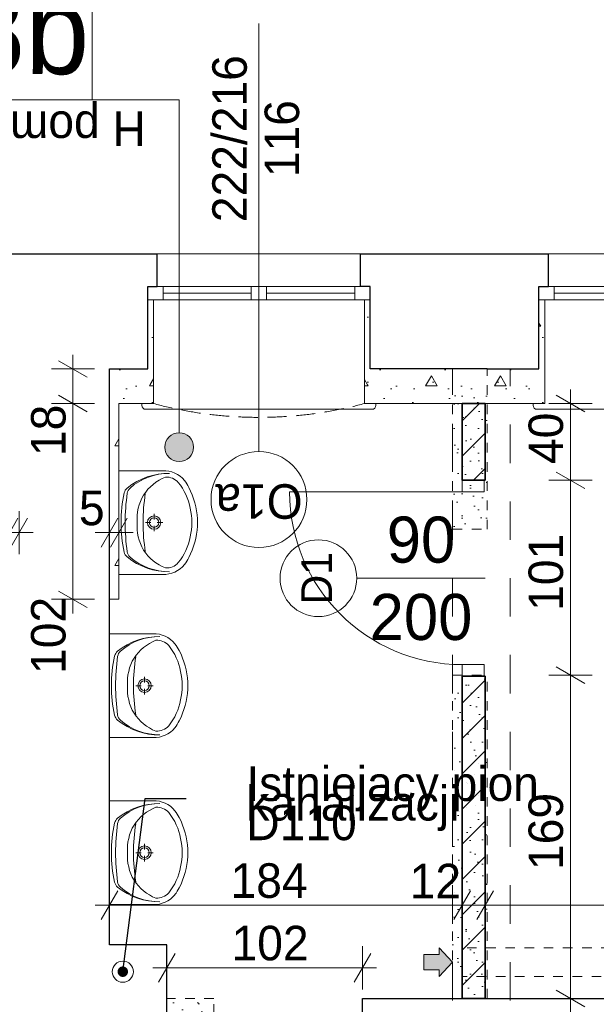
# Model space of a CAD drawing. Extents: x -145259 to -66341, y -2316 to 227384.
# Tile 28 of 141: x -93736 to -90729, y 57574 to 62704. Entities that reach past the tile are written whole.
import ezdxf

# ---------------------------------------------------------------- set-up
doc = ezdxf.new("R2010")
doc.units = 0
doc.header["$MEASUREMENT"] = 0
for name, pattern in [('Hidden Line', [100, 50, -50]), ('Krawędzie ukryte', [150, 100, -50]), ('Przerywana', [400, 200, -200])]:
    doc.linetypes.add(name, pattern=pattern)
for name, color, linetype, lineweight in [('Arch drzwi_Nr_Pióra__5', 7, 'Continuous', 13), ('Arch ocieplenie_Nr_Pióra__21', 7, 'Continuous', 13), ('Arch opisy okien_Nr_Pióra__21', 7, 'Continuous', 13), ('Arch opisy okien_Nr_Pióra__5', 7, 'Continuous', 13), ('Arch opisy_Nr_Pióra__1', 7, 'Continuous', 25), ('Arch opisy_Nr_Pióra__21', 7, 'Continuous', 13), ('Arch wymiary_Nr_Pióra__21', 7, 'Continuous', 13), ('Arch wymiary_Nr_Pióra__5', 7, 'Continuous', 13), ('Arch zmurowania_Nr_Pióra__21', 7, 'Continuous', 13), ('Arch zmurowania_Nr_Pióra__27', 7, 'Continuous', 35), ('Drzwi ArchiCAD_Nr_Pióra__27', 7, 'Continuous', 35), ('Drzwi ArchiCAD_Nr_Pióra__5', 7, 'Continuous', 13), ('Inwent kominy_Nr_Pióra__21', 7, 'Continuous', 13), ('INWENT OPISY_Nr_Pióra__21', 7, 'Continuous', 13), ('INWENT STROPY_Nr_Pióra__21', 7, 'Continuous', 13), ('INWENT wyposarzenie_Nr_Pióra__21', 7, 'Continuous', 13), ('INWENT. OKNA_Nr_Pióra__21', 7, 'Continuous', 13), ('INWENT.ŚCIANY_Nr_Pióra__1', 7, 'Continuous', 25), ('INWENT.ŚCIANY_Nr_Pióra__21', 7, 'Continuous', 13)]:
    doc.layers.add(name, color=color, linetype=linetype, lineweight=lineweight)
for name, color, linetype in [('Arch ocieplenie', 7, 'Continuous'), ('Arch opisy', 7, 'Continuous'), ('Arch wymiary', 7, 'Continuous'), ('Arch zmurowania', 7, 'Continuous'), ('Drzwi ArchiCAD', 7, 'Continuous'), ('INWENT wyposarzenie', 7, 'Continuous')]:
    doc.layers.add(name, color=color, linetype=linetype)
for name, color, linetype, lineweight, true_color in [('Arch wyburzenia_Nr_Pióra__2', 7, 'Continuous', 13, 0x7f7f7f), ('INWENT kanalizacja_Nr_Pióra__118', 7, 'Continuous', 13, 0x573938), ('INWENT.ŚCIANY_Nr_Pióra__2', 7, 'Continuous', 13, 0x7f7f7f)]:
    doc.layers.add(name, color=color, linetype=linetype, lineweight=lineweight, true_color=true_color)
doc.styles.add('GENERATED_STYLE_1', font='txt')
doc.styles.add('GENERATED_STYLE_4', font='txt')
doc.styles.add('GENERATED_STYLE_5', font='txt')
doc.styles.add('GENERATED_STYLE_7', font='txt')
doc.styles.add('GENERATED_STYLE_8', font='txt')
doc.dimstyles.new('GENERATED_STYLE__1', dxfattribs={"dimtxt": 179.999995, "dimasz": 114, "dimexe": 0.18, "dimexo": 0, "dimgap": 0.09, "dimtad": 1, "dimdec": 0, "dimlfac": 0.1, "dimzin": 0, "dimdsep": 46, "dimtxsty": 'GENERATED_STYLE_1', "dimblk": 'ARROWHEAD_2', "dimblk1": 'ARROWHEAD_2', "dimblk2": 'ARROWHEAD_2', "dimcen": 0.09, "dimclrd": 7, "dimclre": 7, "dimclrt": 7, "dimazin": 0, "dimtfac": 1, "dimtdec": 4, "dimtmove": 0, "dimatfit": 3, "dimfxl": 0, "dimtolj": 1, "dimtzin": 0, "dimarcsym": 0})
doc.dimstyles.new('GENERATED_STYLE__2', dxfattribs={"dimtxt": 179.999995, "dimasz": 114, "dimexe": 0.18, "dimexo": 0, "dimgap": 0.09, "dimtad": 1, "dimtih": 1, "dimtoh": 1, "dimdec": 0, "dimlfac": 0.1, "dimzin": 0, "dimdsep": 46, "dimtxsty": 'GENERATED_STYLE_1', "dimblk": 'ARROWHEAD_2', "dimblk1": 'ARROWHEAD_2', "dimblk2": 'ARROWHEAD_2', "dimcen": 0.09, "dimclrd": 7, "dimclre": 7, "dimclrt": 7, "dimazin": 0, "dimtfac": 1, "dimtdec": 4, "dimtmove": 0, "dimatfit": 3, "dimfxl": 0, "dimtolj": 1, "dimtzin": 0, "dimarcsym": 0})
doc.dimstyles.new('GENERATED_STYLE__9', dxfattribs={"dimtxt": 0.18, "dimasz": 109.44, "dimexe": 0.18, "dimexo": 0.0625, "dimgap": 0.09, "dimtad": 0, "dimtih": 1, "dimtoh": 1, "dimdec": 4, "dimzin": 0, "dimdsep": 46, "dimcen": 0.09, "dimadec": 0, "dimazin": 0, "dimtfac": 1, "dimtdec": 4, "dimtmove": 0, "dimatfit": 3, "dimldrblk": 'ARROWHEAD_11', "dimfxl": 0, "dimtolj": 1, "dimtzin": 0, "dimarcsym": 0})
pattern_1 = [(45, (0, 200), (-63.63961, 63.63961), [0, -60, 0, -90]), (110, (200, 200), (84.572336, 30.78181), [0, -44, 0, -76])]
pattern_2 = [(45, (0, 0), (-91.92388, 91.92388), [])]
pattern_3 = [(0, (0, 0), (0, 623.5383), [60, -300]), (0, (180, 311.8), (0, 623.5383), [60, -300]), (60, (0, 0), (-540, 311.769), [60, -300]), (60, (360, 0), (-540, 311.769), [60, -300]), (120, (60, 0), (540, 311.769), [60, -300]), (120, (420, 0), (540, 311.769), [60, -300]), (0, (0, 60), (0, 120), [0, -120, 0, -180]), (45, (60, 60), (-84.85282, 84.85282), [0, -90, 0, -150])]

# ---------------------------------------------------------------- blocks, each defined once
blk = doc.blocks.new('D1 Drzwi proste 14_4')
at = {"layer": 'Drzwi ArchiCAD_Nr_Pióra__27', "linetype": 'Continuous'}
for p, q in [((-510, 0), (-510, -115)), ((510, 0), (510, -115))]:
    blk.add_line(p, q, dxfattribs=at)
at = {"layer": 'Drzwi ArchiCAD_Nr_Pióra__5', "linetype": 'Continuous'}
for p, q in [((450, 0), (450, 900)), ((-450, 0), (-510, 0)), ((-510, 0), (-510, -115)), ((-450, -115), (-450, 0)), ((510, 0), (450, 0)), ((450, 0), (450, -115)), ((510, -115), (510, 0)), ((-510, -115), (-450, -115)), ((450, -115), (510, -115))]:
    blk.add_line(p, q, dxfattribs=at)
blk.add_arc((450, 0), 900, 90, 180, dxfattribs=at)
blk = doc.blocks.new('Ściana_40', base_point=(-91308.7, 60703.6))
at = {"layer": 'Arch zmurowania_Nr_Pióra__21', "linetype": 'Continuous'}
h = blk.add_hatch(dxfattribs=at)
h.set_pattern_fill('Common_Brick', color=256, style=0, pattern_type=2)
h.set_pattern_definition(pattern_2)
h.paths.add_polyline_path([(-91428.7, 60703.6), (-91428.7, 60303.6), (-91313.7, 60303.6), (-91308.7, 60303.6), (-91308.7, 60703.6)], flags=0)
h = blk.add_hatch(dxfattribs=at)
h.set_pattern_fill('Common_Brick', color=256, style=0, pattern_type=2)
h.set_pattern_definition(pattern_2)
h.paths.add_polyline_path([(-91428.7, 57603.6), (-91308.7, 57603.6), (-91308.7, 59283.6), (-91313.7, 59283.6), (-91428.7, 59283.6)], flags=0)
at = {"layer": 'Arch zmurowania_Nr_Pióra__27', "linetype": 'Continuous'}
for p, q in [((-91428.7, 60703.6), (-91428.7, 60303.6)), ((-91308.7, 60703.6), (-91428.7, 60703.6)), ((-91308.7, 60303.6), (-91308.7, 60703.6)), ((-91428.7, 60303.6), (-91313.7, 60303.6)), ((-91313.7, 60303.6), (-91308.7, 60303.6)), ((-91428.7, 59283.6), (-91313.7, 59283.6)), ((-91428.7, 59283.6), (-91428.7, 57603.6)), ((-91313.7, 59283.6), (-91308.7, 59283.6)), ((-91308.7, 57603.6), (-91308.7, 59283.6)), ((-91428.7, 57603.6), (-91308.7, 57603.6))]:
    blk.add_line(p, q, dxfattribs=at)
at = {"layer": 'Drzwi ArchiCAD', "color": 8, "linetype": 'Continuous', "lineweight": 13, "true_color": 0x7f7f7f, "zscale": 1000, "rotation": 90}
blk.add_blockref('D1 Drzwi proste 14_4', (-91428.7, 59793.6), dxfattribs=at)
blk = doc.blocks.new('Ściana_42', base_point=(-93268.7, 60883.6))
at = {"layer": 'Arch ocieplenie_Nr_Pióra__21', "linetype": 'Continuous'}
h = blk.add_hatch(dxfattribs=at)
h.set_pattern_fill('Structural_Concrete', color=256, style=0, pattern_type=2)
h.set_pattern_definition(pattern_3)
h.paths.add_polyline_path([(-93268.7, 60883.6), (-93268.7, 59683.6), (-93218.7, 59683.6), (-93218.7, 60703.6)], flags=0)
for p, q in [((-93268.7, 60883.6), (-93268.7, 59683.6)), ((-93218.7, 59683.6), (-93218.7, 60703.6)), ((-93268.7, 59683.6), (-93218.7, 59683.6))]:
    blk.add_line(p, q, dxfattribs=at)
blk = doc.blocks.new('Ściana_43', base_point=(-93068.7, 60883.6))
at = {"layer": 'Arch ocieplenie_Nr_Pióra__21', "linetype": 'Continuous'}
h = blk.add_hatch(dxfattribs=at)
h.set_pattern_fill('Structural_Concrete', color=256, style=0, pattern_type=2)
h.set_pattern_definition(pattern_3)
h.paths.add_polyline_path([(-93038.7, 60703.6), (-93038.7, 61243.6), (-93068.7, 61243.6), (-93068.7, 60883.6)], flags=0)
for p, q in [((-93038.7, 61243.6), (-93068.7, 61243.6)), ((-93068.7, 61243.6), (-93068.7, 60883.6)), ((-93038.7, 60703.6), (-93038.7, 61243.6))]:
    blk.add_line(p, q, dxfattribs=at)
blk = doc.blocks.new('Ściana_44', base_point=(-91908.7, 60883.6))
at = {"layer": 'Arch ocieplenie_Nr_Pióra__21', "linetype": 'Continuous'}
h = blk.add_hatch(dxfattribs=at)
h.set_pattern_fill('Structural_Concrete', color=256, style=0, pattern_type=2)
h.set_pattern_definition(pattern_3)
h.paths.add_polyline_path([(-91908.7, 60883.6), (-91908.7, 61243.6), (-91938.7, 61243.6), (-91938.7, 60703.6)], flags=0)
for p, q in [((-91908.7, 61243.6), (-91938.7, 61243.6)), ((-91938.7, 61243.6), (-91938.7, 60703.6)), ((-91908.7, 60883.6), (-91908.7, 61243.6))]:
    blk.add_line(p, q, dxfattribs=at)
blk = doc.blocks.new('Ściana_45', base_point=(-91028.7, 60883.6))
at = {"layer": 'Arch ocieplenie_Nr_Pióra__21', "linetype": 'Continuous'}
h = blk.add_hatch(dxfattribs=at)
h.set_pattern_fill('Structural_Concrete', color=256, style=0, pattern_type=2)
h.set_pattern_definition(pattern_3)
h.paths.add_polyline_path([(-90998.7, 60703.6), (-90998.7, 61243.6), (-91028.7, 61243.6), (-91028.7, 60883.6)], flags=0)
for p, q in [((-90998.7, 61243.6), (-91028.7, 61243.6)), ((-91028.7, 61243.6), (-91028.7, 60883.6)), ((-90998.7, 60703.6), (-90998.7, 61243.6))]:
    blk.add_line(p, q, dxfattribs=at)
blk = doc.blocks.new('Ściana_47', base_point=(-91028.7, 60883.6))
at = {"layer": 'Arch ocieplenie_Nr_Pióra__21', "linetype": 'Continuous'}
h = blk.add_hatch(dxfattribs=at)
h.set_pattern_fill('Structural_Concrete', color=256, style=0, pattern_type=2)
h.set_pattern_definition(pattern_3)
h.paths.add_polyline_path([(-91028.7, 60883.6), (-91908.7, 60883.6), (-91938.7, 60703.6), (-90998.7, 60703.6)], flags=0)
for p, q in [((-91028.7, 60883.6), (-91908.7, 60883.6)), ((-91938.7, 60703.6), (-90998.7, 60703.6))]:
    blk.add_line(p, q, dxfattribs=at)
blk = doc.blocks.new('Ściana_48', base_point=(-93068.7, 60883.6))
at = {"layer": 'Arch ocieplenie_Nr_Pióra__21', "linetype": 'Continuous'}
h = blk.add_hatch(dxfattribs=at)
h.set_pattern_fill('Structural_Concrete', color=256, style=0, pattern_type=2)
h.set_pattern_definition(pattern_3)
h.paths.add_polyline_path([(-93068.7, 60883.6), (-93268.7, 60883.6), (-93218.7, 60703.6), (-93038.7, 60703.6)], flags=0)
for p, q in [((-93068.7, 60883.6), (-93268.7, 60883.6)), ((-93218.7, 60703.6), (-93038.7, 60703.6))]:
    blk.add_line(p, q, dxfattribs=at)
blk = doc.blocks.new('Symbol Umywalka 14_2', base_point=(-92858.7, 58093.6))
at = {"layer": 'INWENT wyposarzenie_Nr_Pióra__21', "linetype": 'Continuous'}
for p, q in [((-93268.7, 58093.6), (-93268.7, 58633.6)), ((-93268.7, 58633.6), (-93040.2, 58633.6)), ((-93268.7, 58448.7), (-93268.7, 58278.5)), ((-93085.4, 58409), (-93085.4, 58380.2)), ((-93130.9, 58363.5), (-93102.1, 58363.5)), ((-93085.4, 58346.8), (-93085.4, 58318)), ((-93068.7, 58363.5), (-93039.9, 58363.5)), ((-93268.7, 58093.6), (-93040.2, 58093.6))]:
    blk.add_line(p, q, dxfattribs=at)
for radius in [35, 25]:
    blk.add_circle((-93085.4, 58363.5), radius, dxfattribs=at)
for centre, radius, start, end in [((-93010.7, 58280.1), 339.6, 89.0153, 129.2578), ((-93008.9, 58314.5), 305.1, 89.2458, 131.398), ((-92937.7, 58376.5), 240.7, 111.5519, 147.1558), ((-93034.4, 58496.4), 137.4, 38.7454, 92.4552), ((-93020.6, 58519.6), 80.9, 40.8016, 93.9306), ((-93197.2, 58508.2), 45, 129.2578, 167.2285), ((-93180.9, 58509.7), 45, 131.398, 172.0921), ((-93186.1, 58387), 293, 9.9978, 39.2851), ((-93093.3, 58449.3), 212.8, 27.1571, 38.6848), ((-93302.4, 58349.9), 444.2, 4.2052, 26.2597), ((-92581.9, 58368.7), 675.9, 167.2285, 180.4328), ((-92082.6, 58357.1), 1153.8, 172.0921, 179.6775), ((-92933.8, 58382.9), 240.6, 148.9439, 184.606), ((-92158, 58363.6), 984.9, 171.1796, 188.8266), ((-93205.4, 58363.6), 316.7, 346.4334, 13.5666), ((-93128.7, 58363.6), 270, 355.9876, 4.0124), ((-92581.9, 58357.8), 675.9, 179.4897, 192.694), ((-92082.6, 58368.8), 1153.8, 180.245, 187.8304), ((-92933.8, 58344.3), 240.6, 175.394, 211.0561), ((-93302.4, 58377.3), 444.2, 333.7403, 355.7948), ((-93186.1, 58340.2), 293, 320.7149, 350.0022), ((-93197.4, 58219.2), 45, 192.694, 230.6648), ((-93010.6, 58447.1), 339.6, 230.6648, 270.9072), ((-93181.1, 58217.7), 45, 187.8304, 228.5245), ((-93008.9, 58412.6), 305.1, 228.5245, 270.6767), ((-92937.7, 58350.7), 240.7, 212.8442, 248.4481), ((-93093.3, 58277.9), 212.8, 321.3152, 332.8429), ((-93034.4, 58230.8), 137.4, 267.5448, 321.2546), ((-93020.6, 58207.6), 80.9, 266.0694, 319.1984)]:
    blk.add_arc(centre, radius, start, end, dxfattribs=at)
blk = doc.blocks.new('Symbol Umywalka 14_3', base_point=(-92858.7, 58963.6))
at = {"layer": 'INWENT wyposarzenie_Nr_Pióra__21', "linetype": 'Continuous'}
for p, q in [((-93268.7, 58963.6), (-93268.7, 59503.6)), ((-93268.7, 59503.6), (-93040.2, 59503.6)), ((-93268.7, 59318.7), (-93268.7, 59148.5)), ((-93085.4, 59279), (-93085.4, 59250.2)), ((-93130.9, 59233.5), (-93102.1, 59233.5)), ((-93085.4, 59216.8), (-93085.4, 59188)), ((-93068.7, 59233.5), (-93039.9, 59233.5)), ((-93268.7, 58963.6), (-93040.2, 58963.6))]:
    blk.add_line(p, q, dxfattribs=at)
for radius in [35, 25]:
    blk.add_circle((-93085.4, 59233.5), radius, dxfattribs=at)
for centre, radius, start, end in [((-93010.7, 59150.1), 339.6, 89.0153, 129.2578), ((-93008.9, 59184.5), 305.1, 89.2458, 131.398), ((-92937.7, 59246.5), 240.7, 111.5519, 147.1558), ((-93034.4, 59366.4), 137.4, 38.7454, 92.4552), ((-93020.6, 59389.6), 80.9, 40.8016, 93.9306), ((-93197.2, 59378.2), 45, 129.2578, 167.2285), ((-93180.9, 59379.7), 45, 131.398, 172.0921), ((-93186.1, 59257), 293, 9.9978, 39.2851), ((-93093.3, 59319.3), 212.8, 27.1571, 38.6848), ((-93302.4, 59219.9), 444.2, 4.2052, 26.2597), ((-92581.9, 59238.7), 675.9, 167.2285, 180.4328), ((-92082.6, 59227.1), 1153.8, 172.0921, 179.6775), ((-92933.8, 59252.9), 240.6, 148.9439, 184.606), ((-92158, 59233.6), 984.9, 171.1796, 188.8266), ((-93205.4, 59233.6), 316.7, 346.4334, 13.5666), ((-93128.7, 59233.6), 270, 355.9876, 4.0124), ((-92581.9, 59227.8), 675.9, 179.4897, 192.694), ((-92082.6, 59238.8), 1153.8, 180.245, 187.8304), ((-92933.8, 59214.3), 240.6, 175.394, 211.0561), ((-93302.4, 59247.3), 444.2, 333.7403, 355.7948), ((-93186.1, 59210.2), 293, 320.7149, 350.0022), ((-93197.4, 59089.2), 45, 192.694, 230.6648), ((-93010.6, 59317.1), 339.6, 230.6648, 270.9072), ((-93181.1, 59087.7), 45, 187.8304, 228.5245), ((-93008.9, 59282.6), 305.1, 228.5245, 270.6767), ((-92937.7, 59220.7), 240.7, 212.8442, 248.4481), ((-93093.3, 59147.9), 212.8, 321.3152, 332.8429), ((-93034.4, 59100.8), 137.4, 267.5448, 321.2546), ((-93020.6, 59077.6), 80.9, 266.0694, 319.1984)]:
    blk.add_arc(centre, radius, start, end, dxfattribs=at)
blk = doc.blocks.new('Symbol Umywalka 14_4', base_point=(-92808.7, 59813.6))
at = {"layer": 'INWENT wyposarzenie_Nr_Pióra__21', "linetype": 'Continuous'}
for p, q in [((-93218.8, 59813.6), (-93218.8, 60353.6)), ((-93218.8, 60353.6), (-92990.3, 60353.6)), ((-93218.8, 60168.7), (-93218.8, 59998.5)), ((-93035.5, 60129), (-93035.5, 60100.2)), ((-93080.9, 60083.5), (-93052.1, 60083.5)), ((-93018.8, 60083.5), (-92990, 60083.5)), ((-93035.5, 60066.8), (-93035.5, 60038)), ((-93218.8, 59813.6), (-92990.3, 59813.6))]:
    blk.add_line(p, q, dxfattribs=at)
for radius in [35, 25]:
    blk.add_circle((-93035.5, 60083.5), radius, dxfattribs=at)
for centre, radius, start, end in [((-92960.8, 60000.1), 339.6, 89.0153, 129.2578), ((-92959, 60034.5), 305.1, 89.2458, 131.398), ((-92984.4, 60216.4), 137.4, 38.7454, 92.4552), ((-92887.8, 60096.5), 240.7, 111.5519, 147.1558), ((-92970.6, 60239.6), 80.9, 40.8016, 93.9306), ((-93136.1, 60107), 293, 9.9978, 39.2851), ((-93043.4, 60169.3), 212.8, 27.1571, 38.6848), ((-92531.9, 60088.7), 675.9, 167.2285, 180.4328), ((-93147.2, 60228.2), 45, 129.2578, 167.2285), ((-92032.7, 60077.1), 1153.8, 172.0921, 179.6775), ((-93131, 60229.7), 45, 131.398, 172.0921), ((-92883.9, 60102.9), 240.6, 148.9439, 184.606), ((-92108, 60083.6), 984.9, 171.1796, 188.8266), ((-93252.4, 60069.9), 444.2, 4.2052, 26.2597), ((-93155.4, 60083.6), 316.7, 346.4334, 13.5666), ((-92531.9, 60077.8), 675.9, 179.4897, 192.694), ((-92032.7, 60088.8), 1153.8, 180.245, 187.8304), ((-92883.9, 60064.3), 240.6, 175.394, 211.0561), ((-93078.7, 60083.6), 270, 355.9876, 4.0124), ((-93252.4, 60097.3), 444.2, 333.7403, 355.7948), ((-93136.1, 60060.2), 293, 320.7149, 350.0022), ((-93147.4, 59939.2), 45, 192.694, 230.6648), ((-93131.2, 59937.7), 45, 187.8304, 228.5245), ((-92887.8, 60070.7), 240.7, 212.8442, 248.4481), ((-92960.7, 60167.1), 339.6, 230.6648, 270.9072), ((-92958.9, 60132.6), 305.1, 228.5245, 270.6767), ((-92970.6, 59927.6), 80.9, 266.0694, 319.1984), ((-93043.4, 59997.9), 212.8, 321.3152, 332.8429), ((-92984.4, 59950.8), 137.4, 267.5448, 321.2546)]:
    blk.add_arc(centre, radius, start, end, dxfattribs=at)
blk = doc.blocks.new('Linia_26', base_point=(-92904.7, 62286.4))
at = {"layer": 'Arch opisy_Nr_Pióra__21', "linetype": 'Continuous'}
blk.add_hatch(color=256, dxfattribs=at).paths.add_polyline_path([(-92829.7, 60476.3), (-92835.4, 60505), (-92851.7, 60529.3), (-92876, 60545.6), (-92904.7, 60551.3), (-92933.4, 60545.6), (-92957.7, 60529.3), (-92974, 60505), (-92979.7, 60476.3), (-92974, 60447.6), (-92957.7, 60423.3), (-92933.4, 60407), (-92904.7, 60401.3), (-92876, 60407), (-92851.7, 60423.3), (-92835.4, 60447.6)], flags=0)
blk.add_line((-92904.7, 62286.4), (-92904.7, 60551.3), dxfattribs=at)
blk.add_circle((-92904.7, 60476.3), 75, dxfattribs=at)
blk = doc.blocks.new('*D1307')
at = {"layer": 'Arch wymiary_Nr_Pióra__5', "linetype": 'Continuous'}
for p, q in [((-93533.6, 60746.9), (-93383.6, 60660.3)), ((-93346.1, 60703.6), (-93571.1, 60703.6)), ((-93458.6, 59683.6), (-93458.6, 60703.6)), ((-93533.6, 59726.9), (-93383.6, 59640.3)), ((-93346.1, 59683.6), (-93571.1, 59683.6)), ((-93458.6, 59610.3), (-93458.6, 59683.6))]:
    blk.add_line(p, q, dxfattribs=at)
at = {"layer": 'Arch wymiary_Nr_Pióra__21', "char_height": 180, "attachment_point": 7, "rotation": 90, "style": 'GENERATED_STYLE_1'}
for s, insert in [('{18}', (-93494.6, 60429.9)), ('{102}', (-93494.6, 59294.7))]:
    blk.add_mtext(s, dxfattribs=dict(at, insert=insert))
blk = doc.blocks.new('ARROWHEAD_2')
at = {"color": 0, "linetype": 'Continuous', "lineweight": 0}
for p, q in [((-0.378, -0.655), (0.378, 0.655)), ((0, 0), (-1, 0))]:
    blk.add_line(p, q, dxfattribs=at)
blk = doc.blocks.new('*D1308')
at = {"layer": 'Arch wymiary_Nr_Pióra__5', "linetype": 'Continuous'}
for p, q in [((-93458.6, 60883.6), (-93458.6, 60957)), ((-93383.6, 60840.3), (-93533.6, 60926.9)), ((-93346.1, 60883.6), (-93571.1, 60883.6)), ((-93458.6, 60703.6), (-93458.6, 60883.6)), ((-93533.6, 60746.9), (-93383.6, 60660.3)), ((-93346.1, 60703.6), (-93571.1, 60703.6))]:
    blk.add_line(p, q, dxfattribs=at)
at = {"layer": 'Arch wymiary_Nr_Pióra__21', "char_height": 180, "attachment_point": 7, "rotation": 90, "style": 'GENERATED_STYLE_1'}
for s, insert in [('{18}', (-93494.6, 60429.9)), ('{102}', (-93494.6, 59294.7))]:
    blk.add_mtext(s, dxfattribs=dict(at, insert=insert))
blk = doc.blocks.new('*D1309')
at = {"layer": 'Arch wymiary_Nr_Pióra__5', "linetype": 'Continuous'}
for p, q in [((-93268.7, 59918.7), (-93268.7, 60143.7)), ((-93218.7, 59918.7), (-93218.7, 60143.7)), ((-93312, 59956.2), (-93225.4, 60106.2)), ((-93175.4, 60106.2), (-93262, 59956.2)), ((-93342.1, 60031.2), (-93268.7, 60031.2)), ((-93268.7, 60031.2), (-93218.7, 60031.2)), ((-93218.7, 60031.2), (-93145.4, 60031.2))]:
    blk.add_line(p, q, dxfattribs=at)
at = {"layer": 'Arch wymiary_Nr_Pióra__21', "insert": (-93427.3, 60067.2), "char_height": 180, "attachment_point": 7, "style": 'GENERATED_STYLE_1'}
blk.add_mtext('{5}', dxfattribs=at)
blk = doc.blocks.new('*D1310')
at = {"layer": 'Arch wymiary_Nr_Pióra__5', "linetype": 'Continuous'}
for p, q in [((-93788.7, 59918.7), (-93788.7, 60143.7)), ((-93738.7, 59918.7), (-93738.7, 60143.7)), ((-93832, 59956.2), (-93745.4, 60106.2)), ((-93695.4, 60106.2), (-93782, 59956.2)), ((-93862.1, 60031.2), (-93788.7, 60031.2)), ((-93788.7, 60031.2), (-93738.7, 60031.2)), ((-93738.7, 60031.2), (-93665.4, 60031.2))]:
    blk.add_line(p, q, dxfattribs=at)
at = {"layer": 'Arch wymiary_Nr_Pióra__21', "insert": (-93947.3, 60067.2), "char_height": 180, "attachment_point": 7, "style": 'GENERATED_STYLE_1'}
blk.add_mtext('{5}', dxfattribs=at)
blk = doc.blocks.new('*D1311')
at = {"layer": 'Arch wymiary_Nr_Pióra__5', "linetype": 'Continuous'}
for p, q in [((-93268.7, 57977.2), (-93268.7, 58202.2)), ((-91428.7, 57977.2), (-91428.7, 58202.2)), ((-93225.4, 58164.7), (-93312, 58014.7)), ((-91385.4, 58164.7), (-91472, 58014.7)), ((-93342.1, 58089.7), (-93268.7, 58089.7)), ((-93268.7, 58089.7), (-91428.7, 58089.7))]:
    blk.add_line(p, q, dxfattribs=at)
at = {"layer": 'Arch wymiary_Nr_Pióra__21', "char_height": 180, "attachment_point": 7, "style": 'GENERATED_STYLE_1'}
for s, insert in [('{184}', (-92636.7, 58125.7)), ('{12}', (-91702.5, 58125.7)), ('{168}', (-90700.1, 58125.7)), ('{1}', (-89789.3, 58125.7)), ('{145}', (-89066.5, 58125.7))]:
    blk.add_mtext(s, dxfattribs=dict(at, insert=insert))
blk = doc.blocks.new('*D1312')
at = {"layer": 'Arch wymiary_Nr_Pióra__5', "linetype": 'Continuous'}
for p, q in [((-91428.7, 57977.2), (-91428.7, 58202.2)), ((-91308.7, 57977.2), (-91308.7, 58202.2)), ((-91385.4, 58164.7), (-91472, 58014.7)), ((-91265.4, 58164.7), (-91352, 58014.7)), ((-91428.7, 58089.7), (-91308.7, 58089.7))]:
    blk.add_line(p, q, dxfattribs=at)
at = {"layer": 'Arch wymiary_Nr_Pióra__21', "char_height": 180, "attachment_point": 7, "style": 'GENERATED_STYLE_1'}
for s, insert in [('{184}', (-92636.7, 58125.7)), ('{12}', (-91702.5, 58125.7)), ('{168}', (-90700.1, 58125.7)), ('{1}', (-89789.3, 58125.7)), ('{145}', (-89066.5, 58125.7))]:
    blk.add_mtext(s, dxfattribs=dict(at, insert=insert))
blk = doc.blocks.new('*D1313')
at = {"layer": 'Arch wymiary_Nr_Pióra__5', "linetype": 'Continuous'}
for p, q in [((-91308.7, 57977.2), (-91308.7, 58202.2)), ((-89630.7, 57977.2), (-89630.7, 58202.2)), ((-91265.4, 58164.7), (-91352, 58014.7)), ((-89674, 58014.7), (-89587.4, 58164.7)), ((-89575.4, 58164.7), (-89662, 58014.7)), ((-91308.7, 58089.7), (-89630.7, 58089.7))]:
    blk.add_line(p, q, dxfattribs=at)
at = {"layer": 'Arch wymiary_Nr_Pióra__21', "char_height": 180, "attachment_point": 7, "style": 'GENERATED_STYLE_1'}
for s, insert in [('{184}', (-92636.7, 58125.7)), ('{12}', (-91702.5, 58125.7)), ('{168}', (-90700.1, 58125.7)), ('{1}', (-89789.3, 58125.7)), ('{145}', (-89066.5, 58125.7))]:
    blk.add_mtext(s, dxfattribs=dict(at, insert=insert))
blk = doc.blocks.new('*D1314')
at = {"layer": 'Arch wymiary_Nr_Pióra__5', "linetype": 'Continuous'}
for p, q in [((-89630.7, 57977.2), (-89630.7, 58202.2)), ((-89618.7, 57977.2), (-89618.7, 58202.2)), ((-89674, 58014.7), (-89587.4, 58164.7)), ((-89575.4, 58164.7), (-89662, 58014.7)), ((-89630.7, 58089.7), (-89618.7, 58089.7))]:
    blk.add_line(p, q, dxfattribs=at)
at = {"layer": 'Arch wymiary_Nr_Pióra__21', "char_height": 180, "attachment_point": 7, "style": 'GENERATED_STYLE_1'}
for s, insert in [('{184}', (-92636.7, 58125.7)), ('{12}', (-91702.5, 58125.7)), ('{168}', (-90700.1, 58125.7)), ('{1}', (-89789.3, 58125.7)), ('{145}', (-89066.5, 58125.7))]:
    blk.add_mtext(s, dxfattribs=dict(at, insert=insert))
blk = doc.blocks.new('*D1315')
at = {"layer": 'Arch wymiary_Nr_Pióra__5', "linetype": 'Continuous'}
for p, q in [((-89618.7, 57977.2), (-89618.7, 58202.2)), ((-88168.7, 57977.2), (-88168.7, 58202.2)), ((-89674, 58014.7), (-89587.4, 58164.7)), ((-89575.4, 58164.7), (-89662, 58014.7)), ((-88212, 58014.7), (-88125.4, 58164.7)), ((-89618.7, 58089.7), (-88168.7, 58089.7)), ((-88168.7, 58089.7), (-88095.4, 58089.7))]:
    blk.add_line(p, q, dxfattribs=at)
at = {"layer": 'Arch wymiary_Nr_Pióra__21', "char_height": 180, "attachment_point": 7, "style": 'GENERATED_STYLE_1'}
for s, insert in [('{184}', (-92636.7, 58125.7)), ('{12}', (-91702.5, 58125.7)), ('{168}', (-90700.1, 58125.7)), ('{1}', (-89789.3, 58125.7)), ('{145}', (-89066.5, 58125.7))]:
    blk.add_mtext(s, dxfattribs=dict(at, insert=insert))
blk = doc.blocks.new('*D1323')
at = {"layer": 'Arch wymiary_Nr_Pióra__5', "linetype": 'Continuous'}
for p, q in [((-90939.5, 59331.9), (-90789.5, 59245.3)), ((-90752, 59288.6), (-90977, 59288.6)), ((-90864.5, 57603.6), (-90864.5, 59288.6)), ((-90939.5, 57646.9), (-90789.5, 57560.3)), ((-90752, 57603.6), (-90977, 57603.6)), ((-90864.5, 57530.3), (-90864.5, 57603.6))]:
    blk.add_line(p, q, dxfattribs=at)
at = {"layer": 'Arch wymiary_Nr_Pióra__21', "char_height": 180, "attachment_point": 7, "rotation": 90, "style": 'GENERATED_STYLE_1'}
for s, insert in [('{40}', (-90900.5, 60388.4)), ('{101}', (-90900.5, 59623.3)), ('{169}', (-90900.5, 58273.3))]:
    blk.add_mtext(s, dxfattribs=dict(at, insert=insert))
blk = doc.blocks.new('*D1324')
at = {"layer": 'Arch wymiary_Nr_Pióra__5', "linetype": 'Continuous'}
for p, q in [((-90939.5, 60346.9), (-90789.5, 60260.3)), ((-90752, 60303.6), (-90977, 60303.6)), ((-90864.5, 59288.6), (-90864.5, 60303.6)), ((-90939.5, 59331.9), (-90789.5, 59245.3)), ((-90752, 59288.6), (-90977, 59288.6))]:
    blk.add_line(p, q, dxfattribs=at)
at = {"layer": 'Arch wymiary_Nr_Pióra__21', "char_height": 180, "attachment_point": 7, "rotation": 90, "style": 'GENERATED_STYLE_1'}
for s, insert in [('{40}', (-90900.5, 60388.4)), ('{101}', (-90900.5, 59623.3)), ('{169}', (-90900.5, 58273.3))]:
    blk.add_mtext(s, dxfattribs=dict(at, insert=insert))
blk = doc.blocks.new('*D1325')
at = {"layer": 'Arch wymiary_Nr_Pióra__5', "linetype": 'Continuous'}
for p, q in [((-90789.5, 60660.3), (-90939.5, 60746.9)), ((-90864.5, 60703.6), (-90864.5, 60777)), ((-90752, 60703.6), (-90977, 60703.6)), ((-90864.5, 60303.6), (-90864.5, 60703.6)), ((-90939.5, 60346.9), (-90789.5, 60260.3)), ((-90752, 60303.6), (-90977, 60303.6))]:
    blk.add_line(p, q, dxfattribs=at)
at = {"layer": 'Arch wymiary_Nr_Pióra__21', "char_height": 180, "attachment_point": 7, "rotation": 90, "style": 'GENERATED_STYLE_1'}
for s, insert in [('{40}', (-90900.5, 60388.4)), ('{101}', (-90900.5, 59623.3)), ('{169}', (-90900.5, 58273.3))]:
    blk.add_mtext(s, dxfattribs=dict(at, insert=insert))
blk = doc.blocks.new('*D1337')
at = {"layer": 'Arch wymiary_Nr_Pióra__5', "linetype": 'Continuous'}
for p, q in [((-92968.7, 57651.6), (-92968.7, 57876.6)), ((-91948.7, 57651.6), (-91948.7, 57876.6)), ((-92925.4, 57839.1), (-93012, 57689.1)), ((-91992, 57689.1), (-91905.4, 57839.1)), ((-93042.1, 57764.1), (-92968.7, 57764.1)), ((-92968.7, 57764.1), (-91948.7, 57764.1)), ((-91948.7, 57764.1), (-91875.4, 57764.1))]:
    blk.add_line(p, q, dxfattribs=at)
at = {"layer": 'Arch wymiary_Nr_Pióra__21', "insert": (-92631.5, 57800.1), "char_height": 180, "attachment_point": 7, "style": 'GENERATED_STYLE_1'}
blk.add_mtext('{102}', dxfattribs=at)
blk = doc.blocks.new('ARROWHEAD_11')
at = {"color": 0, "linetype": 'Continuous', "lineweight": 0}
blk.add_line((0, 0), (-1, 0), dxfattribs=at)
at = {"color": 0, "linetype": 'Continuous', "lineweight": 0, "const_width": 0.25, "flags": 128}
blk.add_lwpolyline([(-0.125, 0, 1), (0.125, 0, 1)], format="xyb", close=True, dxfattribs=at)

msp = doc.modelspace()

# ---------------------------------------------------------------- hatches: boundary and pattern name
at = {"layer": 'Arch wyburzenia_Nr_Pióra__2', "linetype": 'Continuous'}
h = msp.add_hatch(dxfattribs=at)
h.set_pattern_fill('Cut_Stone', color=256, style=0, pattern_type=2)
h.set_pattern_definition(pattern_1)
h.paths.add_polyline_path([(-91298.7, 60758.6), (-91478.7, 60758.6), (-91478.7, 60048.6), (-91298.7, 60048.6)], flags=0)
h = msp.add_hatch(dxfattribs=at)
h.set_pattern_fill('Cut_Stone', color=256, style=0, pattern_type=2)
h.set_pattern_definition(pattern_1)
h.paths.add_polyline_path([(-91298.7, 59288.6), (-91478.7, 59288.6), (-91478.7, 59278.6), (-91478.7, 57603.6), (-91298.7, 57603.6), (-91298.7, 59278.6)], flags=0)
h = msp.add_hatch(dxfattribs=at)
h.set_pattern_fill('Cut_Stone', color=256, style=0, pattern_type=2)
h.set_pattern_definition(pattern_1)
h.paths.add_polyline_path([(-92723.7, 57423.6), (-92968.7, 57423.6), (-92968.7, 57603.6), (-92723.7, 57603.6)], flags=0)
at = {"layer": 'Inwent kominy_Nr_Pióra__21', "linetype": 'Continuous'}
msp.add_hatch(color=256, dxfattribs=at).paths.add_polyline_path([(-91548.7, 57718.3), (-91548.7, 57753.3), (-91628.7, 57753.3), (-91628.7, 57833.3), (-91548.7, 57833.3), (-91548.7, 57868.3), (-91478.7, 57793.3)], flags=0)

# ---------------------------------------------------------------- linework, layer by layer
at = {"layer": 'Arch drzwi_Nr_Pióra__5', "linetype": 'Continuous'}
msp.add_line((-91308.7, 59793.6), (-91978.7, 59793.6), dxfattribs=at)
at = {"layer": 'Arch opisy okien_Nr_Pióra__21', "linetype": 'Continuous'}
msp.add_circle((-92488.7, 60203.6), 250, dxfattribs=at)
at = {"layer": 'Arch opisy okien_Nr_Pióra__5', "linetype": 'Continuous'}
msp.add_circle((-92178.7, 59793.6), 200, dxfattribs=at)
at = {"layer": 'Arch opisy_Nr_Pióra__21', "linetype": 'Continuous'}
for p, q in [((-93358.8, 62286.4), (-93358.8, 63006.4)), ((-94558.8, 62286.4), (-92904.7, 62286.4)), ((-94558.8, 62286.4), (-93358.8, 62286.4))]:
    msp.add_line(p, q, dxfattribs=at)
at = {"layer": 'INWENT kanalizacja_Nr_Pióra__118', "linetype": 'Continuous'}
msp.add_circle((-93198.7, 57743.6), 55, dxfattribs=at)
at = {"layer": 'Inwent kominy_Nr_Pióra__21', "linetype": 'Continuous'}
for p, q in [((-91478.7, 57793.3), (-91548.7, 57868.3)), ((-91548.7, 57833.3), (-91548.7, 57868.3)), ((-91628.7, 57753.3), (-91628.7, 57833.3)), ((-91628.7, 57833.3), (-91548.7, 57833.3)), ((-91478.7, 57793.3), (-91548.7, 57718.3)), ((-91548.7, 57753.3), (-91628.7, 57753.3)), ((-91548.7, 57753.3), (-91548.7, 57718.3))]:
    msp.add_line(p, q, dxfattribs=at)
at = {"layer": 'Inwent kominy_Nr_Pióra__21', "linetype": 'Hidden Line'}
for p, q in [((-89353.7, 57868.3), (-91428.7, 57868.3)), ((-89503.7, 57718.3), (-91428.7, 57718.3))]:
    msp.add_line(p, q, dxfattribs=at)
at = {"layer": 'INWENT OPISY_Nr_Pióra__21', "linetype": 'Continuous'}
msp.add_line((-92488.7, 60453.6), (-92488.7, 62683.6), dxfattribs=at)
at = {"layer": 'INWENT STROPY_Nr_Pióra__21', "linetype": 'Przerywana'}
for p, q in [((-91478.7, 54793.6), (-91478.7, 60883.6)), ((-91178.7, 54793.6), (-91178.7, 60883.6))]:
    msp.add_line(p, q, dxfattribs=at)
at = {"layer": 'INWENT. OKNA_Nr_Pióra__21', "linetype": 'Continuous'}
for p, q in [((-93068.7, 61313.6), (-91908.7, 61313.6)), ((-92988.7, 61313.6), (-92988.7, 61243.6)), ((-92528.7, 61313.6), (-92528.7, 61243.6)), ((-92448.7, 61313.6), (-92448.7, 61243.6)), ((-91988.7, 61313.6), (-91988.7, 61243.6)), ((-91028.7, 61313.6), (-89868.7, 61313.6)), ((-90948.7, 61313.6), (-90948.7, 61243.6)), ((-92528.7, 61278.6), (-92988.7, 61278.6)), ((-91988.7, 61278.6), (-92448.7, 61278.6)), ((-90488.7, 61278.6), (-90948.7, 61278.6)), ((-91908.7, 61243.6), (-93068.7, 61243.6)), ((-89868.7, 61243.6), (-91028.7, 61243.6)), ((-93098.7, 60693.6), (-93098.7, 60703.6)), ((-91878.7, 60693.6), (-91878.7, 60703.6)), ((-91058.7, 60693.6), (-91058.7, 60703.6)), ((-93078.7, 60673.6), (-91898.7, 60673.6)), ((-91038.7, 60673.6), (-89858.7, 60673.6))]:
    msp.add_line(p, q, dxfattribs=at)
for centre, start, end in [((-93078.7, 60693.6), 180, 270), ((-91898.7, 60693.6), 270, 0), ((-91038.7, 60693.6), 180, 270)]:
    msp.add_arc(centre, 20, start, end, dxfattribs=at)
at = {"layer": 'INWENT.ŚCIANY_Nr_Pióra__1', "linetype": 'Continuous'}
for p, q in [((-95078.7, 61483.6), (-93018.7, 61483.6)), ((-93018.7, 61313.6), (-93018.7, 61483.6)), ((-91958.7, 61313.6), (-91958.7, 61483.6)), ((-91958.7, 61483.6), (-90978.7, 61483.6)), ((-90978.7, 61313.6), (-90978.7, 61483.6)), ((-93068.7, 60883.6), (-93068.7, 61313.6)), ((-93068.7, 61313.6), (-93018.7, 61313.6)), ((-91908.7, 61313.6), (-91958.7, 61313.6)), ((-91908.7, 60883.6), (-91908.7, 61313.6)), ((-91028.7, 60883.6), (-91028.7, 61313.6)), ((-91028.7, 61313.6), (-90978.7, 61313.6)), ((-93268.7, 57883.6), (-93268.7, 60883.6)), ((-93268.7, 60883.6), (-93068.7, 60883.6)), ((-91298.7, 60883.6), (-91908.7, 60883.6)), ((-91298.7, 60883.6), (-91028.7, 60883.6)), ((-92968.7, 57883.6), (-93268.7, 57883.6)), ((-92968.7, 57423.6), (-92968.7, 57883.6)), ((-91948.7, 57423.6), (-91948.7, 57603.6)), ((-91948.7, 57603.6), (-91298.7, 57603.6)), ((-91298.7, 57603.6), (-89498.7, 57603.6))]:
    msp.add_line(p, q, dxfattribs=at)
at = {"layer": 'INWENT.ŚCIANY_Nr_Pióra__2', "linetype": 'Hidden Line'}
for p, q in [((-91478.7, 60048.6), (-91478.7, 60883.6)), ((-91298.7, 60048.6), (-91298.7, 60883.6)), ((-91478.7, 60048.6), (-91298.7, 60048.6)), ((-91478.7, 59288.6), (-91298.7, 59288.6)), ((-91478.7, 57603.6), (-91478.7, 59278.6)), ((-91298.7, 57603.6), (-91298.7, 59278.6)), ((-92723.7, 57603.6), (-92968.7, 57603.6)), ((-92723.7, 57423.6), (-92723.7, 57603.6))]:
    msp.add_line(p, q, dxfattribs=at)
at = {"layer": 'INWENT.ŚCIANY_Nr_Pióra__21', "linetype": 'Continuous'}
for p, q in [((-93018.7, 61483.6), (-91958.7, 61483.6)), ((-90978.7, 61483.6), (-89918.7, 61483.6))]:
    msp.add_line(p, q, dxfattribs=at)
at = {"layer": 'INWENT.ŚCIANY_Nr_Pióra__21', "linetype": 'Krawędzie ukryte'}
msp.add_arc((-92488.7, 62766.1), 2134.6, 255.0686, 284.9314, dxfattribs=at)

# ---------------------------------------------------------------- block references
at = {"layer": 'Arch ocieplenie'}
for name, p in [('Ściana_43', (-93068.7, 60883.6)), ('Ściana_44', (-91908.7, 60883.6)), ('Ściana_45', (-91028.7, 60883.6)), ('Ściana_42', (-93268.7, 60883.6)), ('Ściana_48', (-93068.7, 60883.6)), ('Ściana_47', (-91028.7, 60883.6))]:
    msp.add_blockref(name, p, dxfattribs=at)
at = {"layer": 'Arch opisy', "linetype": 'Continuous'}
msp.add_blockref('Linia_26', (-92904.7, 62286.4), dxfattribs=at)
at = {"layer": 'Arch zmurowania'}
msp.add_blockref('Ściana_40', (-91308.7, 60703.6), dxfattribs=at)
at = {"layer": 'INWENT wyposarzenie', "color": 104, "linetype": 'Continuous', "lineweight": 20, "true_color": 0x029e21}
for name, p in [('Symbol Umywalka 14_4', (-92808.7, 59813.6)), ('Symbol Umywalka 14_3', (-92858.7, 58963.6)), ('Symbol Umywalka 14_2', (-92858.7, 58093.6))]:
    msp.add_blockref(name, p, dxfattribs=at)

# ---------------------------------------------------------------- texts
at = {"layer": 'Arch drzwi_Nr_Pióra__5', "linetype": 'Continuous', "insert": (-91643.7, 60114.7), "char_height": 240, "width": 1346.334, "attachment_point": 2, "line_spacing_factor": 1.007146, "style": 'GENERATED_STYLE_7'}
msp.add_mtext('{90\\P200}', dxfattribs=at)
at = {"layer": 'Arch opisy okien_Nr_Pióra__21', "linetype": 'Continuous', "insert": (-92488.7, 60103.3), "char_height": 180, "attachment_point": 2, "rotation": 180, "style": 'GENERATED_STYLE_8'}
msp.add_mtext('{O1a}', dxfattribs=at)
at = {"layer": 'Arch opisy_Nr_Pióra__1', "linetype": 'Continuous', "insert": (-93958.8, 62413.5), "char_height": 450, "attachment_point": 8, "style": 'GENERATED_STYLE_5'}
msp.add_mtext('{0.8b}', dxfattribs=at)
at = {"layer": 'Arch opisy_Nr_Pióra__1', "linetype": 'Continuous', "insert": (-92267.9, 59793.6), "char_height": 160, "attachment_point": 2, "rotation": 90, "style": 'GENERATED_STYLE_8'}
msp.add_mtext('{D1}', dxfattribs=at)
at = {"layer": 'INWENT OPISY_Nr_Pióra__21', "linetype": 'Continuous', "insert": (-92732, 62083.6), "char_height": 180, "width": 1346.334, "attachment_point": 2, "rotation": 90, "line_spacing_factor": 0.909108, "style": 'GENERATED_STYLE_7'}
msp.add_mtext('{222/216\\P116}', dxfattribs=at)
at = {"layer": 'INWENT OPISY_Nr_Pióra__21', "linetype": 'Continuous', "insert": (-93867.7, 62045.6), "char_height": 180, "attachment_point": 2, "rotation": 180, "style": 'GENERATED_STYLE_7'}
msp.add_mtext('{H pom. 3,40 m}', dxfattribs=at)
at = {"layer": 'INWENT OPISY_Nr_Pióra__21', "linetype": 'Continuous', "insert": (-92554.3, 58619.7), "char_height": 180, "width": 1570.45, "attachment_point": 4, "line_spacing_factor": 0.340614, "style": 'GENERATED_STYLE_4'}
msp.add_mtext('{Istniejacy pion\\Pkanalizacji D110 }', dxfattribs=at)

# ---------------------------------------------------------------- dimensions: what is measured, and where the dimension line sits
at = {"layer": 'Arch wymiary', "linetype": 'Continuous'}
for base, p1, p2, picture, middle in [((-93458.6, 59683.6), (-93218.7, 60703.6), (-93268.7, 60883.6), '*D1308', (-93584.6, 60566.4)), ((-93458.6, 59683.6), (-93268.7, 59683.6), (-93218.7, 60703.6), '*D1307', (-93584.6, 59499.5)), ((-90864.5, 57603.6), (-91308.7, 60303.6), (-90998.7, 60703.6), '*D1325', (-90990.5, 60525)), ((-90864.5039729, 57603.6027409), (-91298.7373669, 59288.6027409), (-91308.7373669, 60303.6027409), '*D1324', (-90990.5039696, 59828.1940369)), ((-90864.5039729, 57603.6027409), (-90836.4095384, 57603.6027409), (-91298.7373669, 59288.6027409), '*D1323', (-90990.5039696, 58478.1940369))]:
    dim = msp.add_linear_dim(base=base, p1=p1, p2=p2, angle=90, dimstyle='GENERATED_STYLE__1', dxfattribs=at)
    dim.commit()
    dim.dimension.update_dxf_attribs({"geometry": picture, "text_midpoint": middle})
for base, p1, p2, picture, middle in [((-93788.7, 60031.2), (-93788.7, 60123.6), (-93738.7, 60123.6), '*D1310', (-93879, 60157.2)), ((-93268.7, 60031.2), (-93268.7, 60283.6), (-93218.7, 60283.6), '*D1309', (-93359, 60157.2)), ((-93268.7, 58089.7), (-93268.7, 57883.6), (-91428.7, 59153.6), '*D1311', (-92431.8, 58215.7)), ((-93268.7, 58089.7), (-91428.7, 59153.6), (-91308.7, 59153.6), '*D1312', (-91565.9, 58215.7)), ((-93268.7, 58089.7), (-91308.7, 59153.6), (-89630.7, 59153.6), '*D1313', (-90495.2, 58215.7)), ((-93268.7, 58089.7), (-89630.7, 59153.6), (-89618.7, 58599.6), '*D1314', (-89721, 58215.7)), ((-93268.7, 58089.7), (-89618.7, 58599.6), (-88168.7, 58435.8), '*D1315', (-88861.6, 58215.7)), ((-92968.7, 57764.1), (-92968.7, 57603.6), (-91948.7, 57603.6), '*D1337', (-92426.6, 57890.1))]:
    dim = msp.add_linear_dim(base=base, p1=p1, p2=p2, dimstyle='GENERATED_STYLE__2', dxfattribs=at)
    dim.commit()
    dim.dimension.update_dxf_attribs({"geometry": picture, "text_midpoint": middle})

# ---------------------------------------------------------------- leaders
at = {"layer": 'INWENT OPISY_Nr_Pióra__21', "linetype": 'Continuous', "annotation_type": 0, "has_hookline": 1, "hookline_direction": 1, "text_width": 1328.6}
msp.add_leader([(-93198.7, 57743.6), (-93082.3, 58645.4), (-92868.2, 58645.4)], dimstyle='GENERATED_STYLE__9', dxfattribs=at)

doc.saveas('drawing.dxf')
